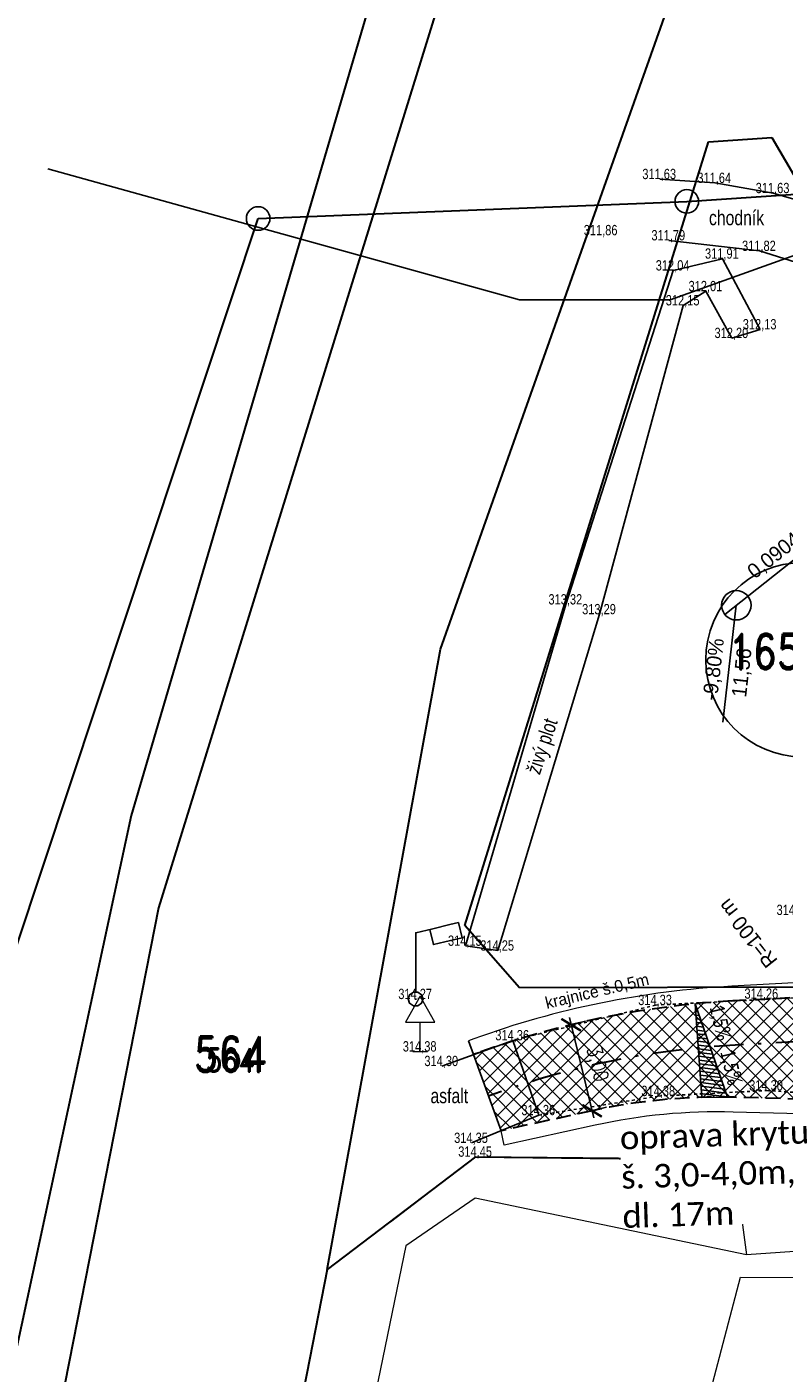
# Model space of a CAD drawing. Extents: x -783215 to -782699, y -1044860 to -1044498.
# Tile 30 of 60: x -783126 to -783100, y -1044692 to -1044646. Entities that reach past the tile are written whole.
import ezdxf
from ezdxf.enums import TextEntityAlignment as Align

# ---------------------------------------------------------------- set-up
doc = ezdxf.new("R2010")
doc.units = 0
doc.header["$MEASUREMENT"] = 0
doc.header["$PDSIZE"] = 0.2
for name, pattern in [('HIDDEN', [0.375, 0.25, -0.125]), ('ČERCHOVANÁX2', [2, 1, -0.5, 0, -0.5]), ('ČÁRKOVANÁ', [0.75, 0.5, -0.25])]:
    doc.linetypes.add(name, pattern=pattern)
doc.layers.get('0').update_dxf_attribs({"linetype": 'CONTINUOUS'})
doc.layers.get('Defpoints').update_dxf_attribs({"linetype": 'CONTINUOUS'})
doc.layers.add('A-sklony', color=7, linetype='CONTINUOUS', true_color=0xfa052e)
for name, color, linetype in [('A_kóty', 1, 'CONTINUOUS'), ('C3D_Trasa-Popisy trasy', 1, 'CONTINUOUS'), ('C3D_Trasa_Sklonovníky', 1, 'CONTINUOUS'), ('K-HRANA KOMUNIKACE', 1, 'CONTINUOUS'), ('KN_dotčené pozemky', 3, 'CONTINUOUS'), ('KN_POZEMKY 500', 140, 'CONTINUOUS'), ('KN_čísla parcel', 140, 'CONTINUOUS'), ('S_KAN_ZN', 32, 'CONTINUOUS'), ('S_LAMPY VO', 7, 'CONTINUOUS'), ('S_VODA', 150, 'VODVPITO'), ('Z_hrany ploch', 7, 'CONTINUOUS'), ('Z_oploceni', 64, 'PLOTDRTL'), ('Z_Popisy', 7, 'CONTINUOUS')]:
    doc.layers.add(name, color=color, linetype=linetype)
for name, color, linetype, lineweight in [('Dopravní zařízen', 7, 'CONTINUOUS', 0), ('K_OSA', 10, 'ČERCHOVANÁX2', 30), ('KN_hranice pozemků', 140, 'CONTINUOUS', 30), ('KN_slučky', 253, 'CONTINUOUS', 9), ('POPIS-VELKÉ', 1, 'CONTINUOUS', 50), ('S_KAN', 32, 'KANVSVO', 30), ('Z_BUDOVY', 7, 'CONTINUOUS', 30), ('Z_VÝŠKY', 7, 'CONTINUOUS', 9), ('Z_VÝŠKY NETISK', 252, 'CONTINUOUS', 9), ('šrafy-živice', 9, 'CONTINUOUS', 13)]:
    doc.layers.add(name, color=color, linetype=linetype, lineweight=lineweight)
doc.styles.add('calibri', font='calibri.ttf')
doc.styles.add('Legend', font='calibri.ttf')
doc.styles.add('ROMAND', font='romand', dxfattribs={"height": 0.2})
doc.styles.add('ROMANS', font='romans.shx', dxfattribs={"width": 0.8})
doc.styles.add('Style-cs_Working', font='cs_Working.shx')
doc.linetypes.add('KANVSVO', pattern='A,7,-6.5,[9,civil.shx,S=1,R=0,X=0,Y=0],-6.5', length=20)
doc.linetypes.add('PLOTDRTL', pattern='A,5,[95,civil.shx,S=1,R=0,X=0,Y=0],5', length=10)
doc.linetypes.add('VODVPITO', pattern='A,7,-6.5,[2,civil.shx,S=1,R=0,X=0,Y=0],-6.5', length=20)
doc.dimstyles.new('situ 250', dxfattribs={"dimscale": 0.25, "dimtxt": 2, "dimasz": 2.2, "dimexe": 2, "dimexo": 2, "dimgap": 0.8, "dimtad": 1, "dimrnd": 0.05, "dimzin": 3, "dimtxsty": 'ROMANS', "dimblk": 'ARCHTICK', "dimcen": 0.09, "dimdle": 1, "dimadec": 1, "dimazin": 3, "dimtfac": 1, "dimtofl": 0, "dimtmove": 0, "dimatfit": 2, "dimldrblk": 'TerminatorOpen_0.5', "dimfxl": 4, "dimfxlon": 1, "dimfrac": 2, "dimtzin": 3, "dimarcsym": 0})

# ---------------------------------------------------------------- blocks, each defined once
blk = doc.blocks.new('6.200')
at = {"layer": 'S_KAN_ZN', "linetype": 'Continuous'}
blk.add_circle((0, 0), 1, dxfattribs=at)
blk = doc.blocks.new('5$2700')
at = {"layer": 'Dopravní zařízen'}
blk.add_line((-0.5, 0), (0.5, 0), dxfattribs=at)
blk.add_lwpolyline([(0, 0), (0, 2), (1, 2), (0, 3.75), (-1, 2), (0, 2)], dxfattribs=at)
blk = doc.blocks.new('$498')
at = {"layer": 'S_LAMPY VO'}
blk.add_line((-0.06, 0), (0.06, 0), dxfattribs=at)
blk.add_lwpolyline([(0, 0.48), (0.15, 0.48), (0.4, 0.3), (0.5, 0.01), (0.4, -0.28), (0.15, -0.46), (-0.16, -0.46), (-0.41, -0.28), (-0.51, 0.01), (-0.41, 0.3), (-0.16, 0.48), (0, 0.48), (0, 1.75), (0, 3.02), (0, 4.29), (0, 4.5), (1.16, 4.78), (2.32, 5.06), (2.9, 5.2), (3.15, 4.15), (1.98, 3.88), (1.2, 3.7), (0.95, 4.73)], dxfattribs=at)
blk = doc.blocks.new('AeccTickCircle')
at = {"color": 0, "linetype": 'ByBlock', "lineweight": -2}
blk.add_circle((0, 0), 0.5, dxfattribs=at)
blk = doc.blocks.new('_ArchTick')
at = {"color": 0, "linetype": 'ByBlock', "const_width": 0.15}
blk.add_lwpolyline([(-0.5, -0.5), (0.5, 0.5)], dxfattribs=at)
blk = doc.blocks.new('*D109')
at = {"layer": 'A_kóty', "color": 0, "linetype": 'ByBlock', "lineweight": -2, "ltscale": 2500, "transparency": 16777216}
for p, q in [((-783106.809, -1044683.283), (-783107.638, -1044679.877)), ((-783107.579, -1044680.12), (-783107.093, -1044680.001)), ((-783106.868, -1044683.04), (-783106.382, -1044682.921))]:
    blk.add_line(p, q, dxfattribs=at)
at = {"layer": 'Defpoints', "color": 0, "linetype": 'ByBlock', "ltscale": 2500, "transparency": 16777216}
for p in [(-783107.579, -1044680.12), (-783107.579, -1044680.12), (-783106.868, -1044683.04)]:
    blk.add_point(p, dxfattribs=at)
at = {"layer": 'A_kóty', "color": 0, "linetype": 'ByBlock', "lineweight": -2, "ltscale": 2500, "transparency": 16777216, "xscale": 0.55, "yscale": 0.55, "zscale": 0.55}
for p, rotation in [((-783107.579, -1044680.12), 103.6924135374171), ((-783106.868, -1044683.04), 283.6924135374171)]:
    blk.add_blockref('_ArchTick', p, dxfattribs=dict(at, rotation=rotation))
at = {"layer": 'A_kóty', "color": 0, "linetype": 'ByBlock', "ltscale": 2500, "transparency": 16777216, "insert": (-783106.74, -1044681.462), "char_height": 0.5, "attachment_point": 5, "rotation": 283.6924, "style": 'ROMANS'}
blk.add_mtext('3,00', dxfattribs=at)
blk = doc.blocks.new('TerminatorOpen_0.5')
at = {"color": 0, "linetype": 'ByBlock', "lineweight": -2}
for q in [(-1, 0.25), (-1, 0), (-1, -0.25)]:
    blk.add_line((0, 0), q, dxfattribs=at)

msp = doc.modelspace()

# ---------------------------------------------------------------- hatches: boundary and pattern name
at = {"layer": 'A-sklony'}
h = msp.add_hatch(dxfattribs=at)
h.set_pattern_fill('ANSI31', color=256, angle=487.7877)
h.set_pattern_definition([(172.787661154, (-2058202.92924, -1308381.37205), (-0.015693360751, -0.12401096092), [])])
h.paths.add_polyline_path([(-783103.138, -1044682.583), (-783103.373, -1044679.407), (-783102.271, -1044682.577), (-783102.741, -1044682.58)])
at = {"layer": 'šrafy-živice', "ltscale": 2}
h = msp.add_hatch(dxfattribs=at)
h.set_pattern_fill('ANSI37', color=8, scale=3)
h.set_pattern_definition([(45, (0, 0), (-0.26516504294, 0.26516504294), []), (135, (0, 0), (-0.26516504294, -0.26516504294), [])])
h.paths.add_polyline_path([(-783093.417, -1044678.843), (-783102.094, -1044679.311, 0.073698), (-783110.713, -1044681.067), (-783110.893, -1044681.133), (-783109.955, -1044683.717), (-783106.868, -1044683.04, -0.060574), (-783102.061, -1044682.582), (-783092.973, -1044682.818)])

# ---------------------------------------------------------------- linework, layer by layer
at = {"layer": 'A-sklony'}
msp.add_lwpolyline([(-783103.138, -1044682.583), (-783103.373, -1044679.407), (-783102.271, -1044682.577), (-783103.138, -1044682.583)], close=True, dxfattribs=at)
at = {"layer": 'A_kóty', "ltscale": 0.2}
msp.add_lwpolyline([(-783111.064, -1044680.663), (-783110.893, -1044681.133)], dxfattribs=at)
at = {"layer": 'C3D_Trasa_Sklonovníky', "color": 1, "linetype": 'Continuous', "lineweight": -3}
for p, q in [((-783102.366, -1044666.187), (-783099.227, -1044663.7)), ((-783101.974, -1044665.877), (-783102.427, -1044669.851))]:
    msp.add_line(p, q, dxfattribs=at)
at = {"layer": 'K-HRANA KOMUNIKACE', "lineweight": 20}
for points in [[(-783093.444, -1044678.343), (-783102.121, -1044678.811, 0.073698), (-783110.884, -1044680.597), (-783111.064, -1044680.663)], [(-783092.986, -1044683.318), (-783102.074, -1044683.081, 0.060574), (-783106.761, -1044683.528), (-783109.848, -1044684.206)]]:
    msp.add_lwpolyline(points, format="xyb", dxfattribs=at)
at = {"layer": 'K-HRANA KOMUNIKACE', "linetype": 'ČÁRKOVANÁ', "lineweight": 30}
for points in [[(-783093.417, -1044678.843), (-783102.094, -1044679.311, 0.073698), (-783110.713, -1044681.067), (-783110.893, -1044681.133)], [(-783092.973, -1044682.818), (-783102.061, -1044682.582, 0.060574), (-783106.868, -1044683.04), (-783109.955, -1044683.717)]]:
    msp.add_lwpolyline(points, format="xyb", dxfattribs=at)
at = {"layer": 'K-HRANA KOMUNIKACE', "ltscale": 0.2}
msp.add_lwpolyline([(-783110.893, -1044681.133), (-783109.955, -1044683.717)], dxfattribs=at)
at = {"layer": 'K-HRANA KOMUNIKACE', "lineweight": 20}
msp.add_lwpolyline([(-783109.848, -1044684.206), (-783109.955, -1044683.717)], dxfattribs=at)
at = {"layer": 'K_OSA', "flags": 128}
msp.add_lwpolyline([(-783093.337, -1044680.34), (-783102.014, -1044680.809, 0.073698), (-783110.201, -1044682.477), (-783110.382, -1044682.543)], format="xyb", dxfattribs=at)
at = {"layer": 'KN_dotčené pozemky'}
msp.add_circle((-783099.712, -1044667.727), 3.299, dxfattribs=at)
at = {"layer": 'KN_hranice pozemků', "linetype": 'Continuous'}
for p, q in [((-783112.01, -1044667.37), (-783089.55, -1044603.92)), ((-783113.07, -1044640.86), (-783122.51, -1044673.02)), ((-783110.79, -1044641.26), (-783121.59, -1044676.15)), ((-783111.19, -1044676.75), (-783102.92, -1044650.14)), ((-783102.92, -1044650.14), (-783100.77, -1044650)), ((-783100.77, -1044650), (-783085.1, -1044676.78)), ((-783115.86, -1044688.43), (-783112.01, -1044667.37)), ((-783122.51, -1044673.02), (-783148.08, -1044791.67)), ((-783121.59, -1044676.15), (-783133.68, -1044737.65)), ((-783109.33, -1044678.87), (-783111.19, -1044676.75)), ((-783086.27, -1044678.81), (-783109.33, -1044678.87)), ((-783110.82, -1044684.6), (-783115.86, -1044688.43)), ((-783110.82, -1044684.6), (-783102.06, -1044684.7)), ((-783102.06, -1044684.7), (-783091.63, -1044684.72)), ((-783115.86, -1044688.43), (-783119.3, -1044706.11))]:
    msp.add_line(p, q, dxfattribs=at).dxf.unprotected_set("ltscale", 0)
at = {"layer": 'KN_slučky'}
for p, q in [((-783102.06, -1044684.7), (-783101.63, -1044687.93)), ((-783110.84, -1044686.01), (-783113.19, -1044687.63)), ((-783101.63, -1044687.93), (-783110.84, -1044686.01)), ((-783113.19, -1044687.63), (-783115.64, -1044699.54)), ((-783098.44, -1044687.71), (-783101.63, -1044687.93)), ((-783105.19, -1044701.46), (-783101.83, -1044688.69)), ((-783101.83, -1044688.69), (-783098.37, -1044688.71))]:
    msp.add_line(p, q, dxfattribs=at)
at = {"layer": 'S_KAN', "ltscale": 0.2}
for points in [[(-783118.203, -1044652.747), (-783103.653, -1044652.167), (-783086.501, -1044651.013)], [(-783134.644, -1044702.247), (-783118.203, -1044652.747)]]:
    msp.add_lwpolyline(points, dxfattribs=at)
at = {"layer": 'S_VODA', "ltscale": 0.2}
msp.add_lwpolyline([(-783125.341, -1044651.057), (-783109.335, -1044655.509), (-783104.22, -1044655.509), (-783098.435, -1044653.434), (-783082.142, -1044645.603), (-783082.626, -1044644.154), (-783055.357, -1044634.12)], dxfattribs=at)
at = {"layer": 'Z_BUDOVY'}
for p, q in [((-783092.248, -1044684.405), (-783102.113, -1044684.665)), ((-783102.113, -1044684.665), (-783101.931, -1044686.093))]:
    msp.add_line(p, q, dxfattribs=at).dxf.unprotected_set("ltscale", 0)
at = {"layer": 'Z_hrany ploch', "linetype": 'Continuous'}
for p, q in [((-783102.703, -1044651.54), (-783104.572, -1044651.41)), ((-783100.724, -1044651.886), (-783102.703, -1044651.54)), ((-783098.22, -1044652.606), (-783100.724, -1044651.886)), ((-783104.263, -1044653.49), (-783101.187, -1044653.848)), ((-783101.187, -1044653.848), (-783098.912, -1044654.561)), ((-783111.969, -1044681.523), (-783109.561, -1044680.649)), ((-783109.561, -1044680.649), (-783108.676, -1044683.19)), ((-783110.959, -1044684.131), (-783108.676, -1044683.19))]:
    msp.add_line(p, q, dxfattribs=at).dxf.unprotected_set("ltscale", 0)
at = {"layer": 'Z_hrany ploch', "linetype": 'HIDDEN'}
for p, q in [((-783096.034, -1044678.996), (-783104.712, -1044679.452)), ((-783104.712, -1044679.452), (-783109.561, -1044680.649)), ((-783108.676, -1044683.19), (-783104.604, -1044682.542)), ((-783104.604, -1044682.542), (-783100.945, -1044682.351)), ((-783100.945, -1044682.351), (-783094.867, -1044682.758))]:
    msp.add_line(p, q, dxfattribs=at).dxf.unprotected_set("ltscale", 0)
at = {"layer": 'Z_oploceni', "linetype": 'PLOTDRTL', "ltscale": 0.2}
for p, q in [((-783102.445, -1044654.11), (-783104.116, -1044654.512)), ((-783101.163, -1044656.511), (-783102.445, -1044654.11)), ((-783104.116, -1044654.512), (-783107.758, -1044665.851)), ((-783103.777, -1044655.697), (-783103.003, -1044655.215)), ((-783103.003, -1044655.215), (-783102.121, -1044656.805)), ((-783106.615, -1044666.183), (-783103.777, -1044655.697)), ((-783102.121, -1044656.805), (-783101.163, -1044656.511)), ((-783107.758, -1044665.851), (-783111.169, -1044677.439)), ((-783110.071, -1044677.602), (-783106.615, -1044666.183)), ((-783111.169, -1044677.439), (-783110.071, -1044677.602)), ((-783110.82, -1044684.6), (-783113.714, -1044686.812)), ((-783103.542, -1044684.669), (-783110.82, -1044684.6)), ((-783102.113, -1044684.665), (-783103.542, -1044684.669))]:
    msp.add_line(p, q, dxfattribs=at)

# ---------------------------------------------------------------- block references
at = {"layer": 'C3D_Trasa_Sklonovníky', "color": 1, "linetype": 'Continuous', "lineweight": -3, "rotation": 218.2664572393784}
msp.add_blockref('AeccTickCircle', (-783101.974, -1044665.877), dxfattribs=at)
at = {"layer": 'Dopravní zařízen', "linetype": 'Continuous', "xscale": 0.5, "yscale": 0.5}
msp.add_blockref('5$2700', (-783112.702, -1044681.027), dxfattribs=at)
at = {"layer": 'S_KAN_ZN', "linetype": 'Continuous', "xscale": 0.4, "yscale": 0.4, "zscale": 0.625}
for p in [(-783103.653, -1044652.167), (-783118.203, -1044652.747)]:
    msp.add_blockref('6.200', p, dxfattribs=at)
at = {"layer": 'S_LAMPY VO', "linetype": 'Continuous', "xscale": 0.5, "yscale": 0.5}
msp.add_blockref('$498', (-783112.855, -1044679.248), dxfattribs=at)

# ---------------------------------------------------------------- texts
at = {"layer": 'A-sklony', "lineweight": 30, "style": 'Legend', "width": 0.8}
for p in [(-783102.888, -1044679.497), (-783102.525, -1044681.008)]:
    msp.add_attdef('1,5%', p, '2,5%', height=0.5, rotation=282.8249, dxfattribs=at)
at = {"layer": 'C3D_Trasa-Popisy trasy', "color": 1, "linetype": 'Continuous', "lineweight": -3, "insert": (-783101.584, -1044677.014), "char_height": 0.5, "attachment_point": 5, "rotation": 128.2665, "style": 'Style-cs_Working'}
msp.add_mtext('R=100 m', dxfattribs=at)
at = {"layer": 'C3D_Trasa_Sklonovníky', "color": 1, "linetype": 'Continuous', "lineweight": -3, "char_height": 0.5, "style": 'Style-cs_Working'}
for s, insert, attachment_point, rotation in [('0,09041{\\L  }', (-783099.58, -1044663.347), 6, 38.2665), ('-9,80%', (-783102.415, -1044668.091), 8, 83.4844), ('11,56', (-783102.043, -1044668.134), 2, 83.4844)]:
    msp.add_mtext(s, dxfattribs=dict(at, insert=insert, attachment_point=attachment_point, rotation=rotation))
at = {"layer": 'K-HRANA KOMUNIKACE', "lineweight": 20, "insert": (-783106.686, -1044679.032), "char_height": 0.4, "attachment_point": 5, "rotation": 13.3029, "style": 'Style-cs_Working'}
msp.add_mtext('krajnice š.0,5m', dxfattribs=at)
at = {"layer": 'KN_POZEMKY 500', "linetype": 'Continuous', "style": 'ROMAND', "width": 0.8}
for s, p in [('165/38', (-783099.71, -1044668.05)), ('564', (-783119.147, -1044681.719))]:
    msp.add_text(s, height=1.2, dxfattribs=at).set_placement(p, align=Align.CENTER)
at = {"layer": 'KN_čísla parcel', "linetype": 'Continuous', "style": 'ROMAND', "width": 0.8}
msp.add_text('564', height=0.8, dxfattribs=at).set_placement((-783119.147, -1044681.719), align=Align.CENTER)
at = {"layer": 'Z_Popisy', "color": 7, "linetype": 'Continuous', "style": 'Style-cs_Working', "width": 0.8}
for s, p in [('chodník', (-783101.964, -1044652.723)), ('asfalt', (-783111.715, -1044682.531))]:
    msp.add_text(s, height=0.5, dxfattribs=at).set_placement(p, align=Align.MIDDLE_CENTER)
msp.add_text('živý plot', height=0.5, rotation=71.391, dxfattribs=at).set_placement((-783108.572, -1044670.661), align=Align.MIDDLE_CENTER)
at = {"layer": 'Z_VÝŠKY', "linetype": 'Continuous', "style": 'Style-cs_Working', "width": 0.8}
for s, p in [('311,63', (-783105.163, -1044651.41)), ('311,64', (-783103.294, -1044651.54)), ('311,63', (-783101.315, -1044651.886)), ('311,86', (-783107.151, -1044653.315)), ('311,79', (-783104.854, -1044653.49)), ('311,91', (-783103.036, -1044654.11)), ('312,04', (-783104.707, -1044654.512)), ('312,15', (-783104.368, -1044655.697)), ('312,20', (-783102.712, -1044656.805)), ('313,32', (-783108.349, -1044665.851)), ('314,15', (-783111.76, -1044677.439)), ('314,27', (-783113.446, -1044679.248)), ('314,26', (-783101.696, -1044679.235)), ('314,33', (-783105.303, -1044679.452)), ('314,36', (-783110.152, -1044680.649)), ('314,38', (-783113.293, -1044681.027)), ('314,30', (-783112.56, -1044681.523)), ('314,38', (-783105.195, -1044682.542)), ('314,30', (-783101.536, -1044682.351)), ('314,36', (-783109.267, -1044683.19)), ('314,35', (-783111.55, -1044684.131)), ('314,56', (-783104.133, -1044684.669))]:
    msp.add_text(s, height=0.35, dxfattribs=at).set_placement(p)
at = {"layer": 'Z_VÝŠKY NETISK', "linetype": 'Continuous', "style": 'Style-cs_Working', "width": 0.8}
for s, p in [('311,82', (-783101.778, -1044653.848)), ('312,01', (-783103.594, -1044655.215)), ('312,13', (-783101.754, -1044656.511)), ('313,29', (-783107.206, -1044666.183)), ('314,23', (-783100.607, -1044676.393)), ('314,25', (-783110.662, -1044677.602)), ('314,45', (-783111.411, -1044684.6)), ('314,56', (-783102.704, -1044684.665))]:
    msp.add_text(s, height=0.35, dxfattribs=at).set_placement(p)

# ---------------------------------------------------------------- dimensions: what is measured, and where the dimension line sits
at = {"layer": 'A_kóty', "linetype": 'ByBlock', "ltscale": 2500}
dim = msp.add_aligned_dim(p1=(-783106.868, -1044683.04), p2=(-783107.579, -1044680.12), distance=0, dimstyle='situ 250', dxfattribs=at)
dim.commit()
dim.dimension.update_dxf_attribs({"geometry": '*D109', "text_midpoint": (-783106.74, -1044681.462)})

# ---------------------------------------------------------------- next in the draw order: texts
at = {"layer": 'POPIS-VELKÉ', "linetype": 'ByBlock', "insert": (-783105.937, -1044683.556), "char_height": 0.8, "attachment_point": 1, "rotation": 1.868, "style": 'calibri', "bg_fill": 3, "box_fill_scale": 1, "bg_fill_color": 256, "bg_fill_transparency": 0}
msp.add_mtext_dynamic_manual_height_columns('oprava krytu š. 3,0-4,0m, dl. 17m', width=6.6842, gutter_width=1, heights=[0], dxfattribs=at)

doc.saveas('drawing.dxf')
